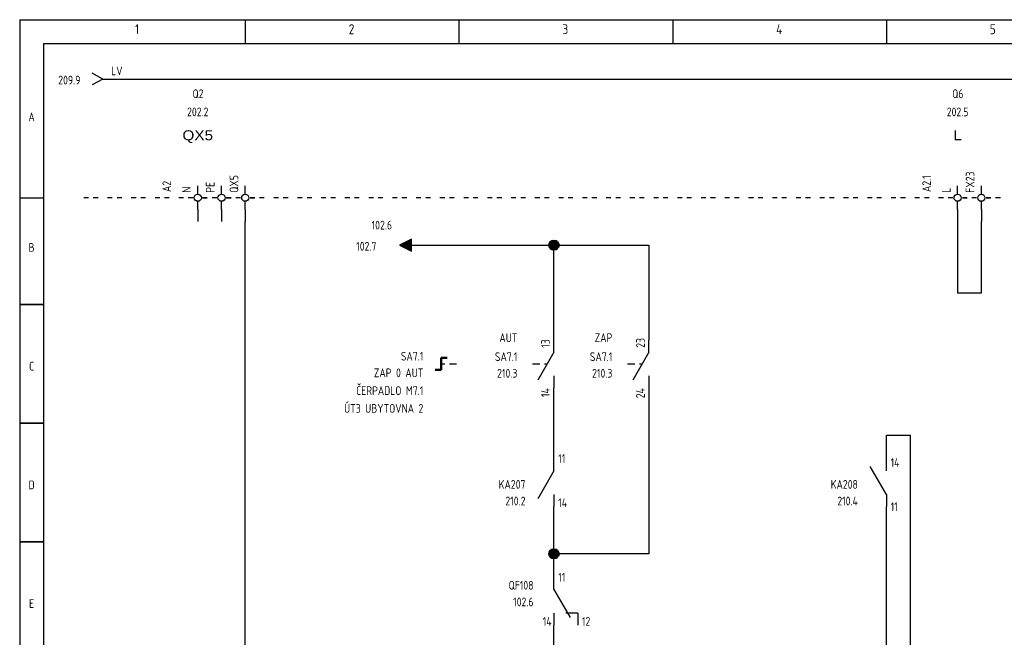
# Model space of a CAD drawing. Header units: millimetres. Extents: x 8 to 412, y 5 to 282.
# Tile 2 of 3: x 8 to 215, y 152 to 282. Entities that reach past the tile are written whole.
import ezdxf
from ezdxf.enums import TextEntityAlignment as Align

# ---------------------------------------------------------------- set-up
doc = ezdxf.new("R2010")
doc.units = ezdxf.units.MM
doc.linetypes.add('Caddy_Solid', pattern=[0])
for name, color, linetype, lineweight in [('Caddy_1', 7, 'Caddy_Solid', 25), ('Caddy_3', 7, 'Caddy_Solid', 100), ('Caddy_436', 7, 'Caddy_Solid', 25)]:
    doc.layers.add(name, color=color, linetype=linetype, lineweight=lineweight)
doc.styles.add('Caddy_Arial', font='arial.ttf', dxfattribs={"width": 1.1})
doc.styles.add('Caddy_Vectorfont1p', font='isocp___.ttf', dxfattribs={"width": 0.9})
pattern_1 = [(28.64789, (0, 0), (-0.047942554, 0.087758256), []), (118.64789, (0, 0), (-0.087758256, -0.047942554), [])]

# ---------------------------------------------------------------- blocks, each defined once
blk = doc.blocks.new('4ADCC00A1052')
at = {"layer": 'Caddy_1', "color": 7, "linetype": 'Caddy_Solid', "lineweight": 25}
for p, q in [((7.5, 282.5), (7.5, 5)), ((7.5, 282.5), (412.5, 282.5)), ((55, 282.5), (55, 277.5)), ((100, 282.5), (100, 277.5)), ((145, 282.5), (145, 277.5)), ((190, 282.5), (190, 277.5)), ((12.5, 277.5), (407.5, 277.5)), ((12.5, 277.5), (12.5, 30)), ((7.5, 245), (12.5, 245)), ((7.5, 222.5), (12.5, 222.5)), ((12.5, 222.5), (7.5, 222.5)), ((11.5, 222.5), (10.5, 222.5)), ((12.5, 197.5), (7.5, 197.5)), ((7.5, 197.5), (12.5, 197.5)), ((12.5, 172.5), (7.5, 172.5)), ((7.5, 172.5), (12.5, 172.5))]:
    blk.add_line(p, q, dxfattribs=at)
at = {"layer": 'Caddy_1', "color": 7, "lineweight": 25, "style": 'Caddy_Vectorfont1p', "width": 0.9}
for s, p in [('1', (31.8, 279.45)), ('2', (76.8, 279.45)), ('3', (121.8, 279.45)), ('4', (166.8, 279.45)), ('5', (211.8, 279.45))]:
    blk.add_text(s, height=2.1, dxfattribs=at).set_placement(p)
for s, p in [('A', (10, 261.11)), ('B', (10, 233.61)), ('C', (10, 208.61)), ('D', (10, 183.61)), ('E', (10, 158.61))]:
    blk.add_text(s, height=1.84, dxfattribs=at).set_placement(p, align=Align.CENTER)
blk = doc.blocks.new('7C9680CC0B0F')
at = {"layer": 'Caddy_1', "color": 7, "linetype": 'Caddy_Solid', "lineweight": 25}
for p, q in [((22, 245), (21, 245)), ((24, 245), (23, 245)), ((27, 245), (26, 245)), ((29, 245), (28, 245)), ((32, 245), (31, 245)), ((34, 245), (33, 245)), ((37, 245), (36, 245)), ((39, 245), (38, 245)), ((42, 245), (41, 245)), ((44, 245), (43, 245)), ((47, 245), (46, 245)), ((49, 245), (48, 245)), ((52, 245), (51, 245)), ((54, 245), (53, 245)), ((57, 245), (56, 245)), ((59, 245), (58, 245)), ((62, 245), (61, 245)), ((64, 245), (63, 245)), ((67, 245), (66, 245)), ((69, 245), (68, 245)), ((72, 245), (71, 245)), ((74, 245), (73, 245)), ((77, 245), (76, 245)), ((79, 245), (78, 245)), ((82, 245), (81, 245)), ((84, 245), (83, 245)), ((87, 245), (86, 245)), ((89, 245), (88, 245)), ((92, 245), (91, 245)), ((94, 245), (93, 245)), ((97, 245), (96, 245)), ((99, 245), (98, 245)), ((102, 245), (101, 245)), ((104, 245), (103, 245)), ((107, 245), (106, 245)), ((109, 245), (108, 245)), ((112, 245), (111, 245)), ((114, 245), (113, 245)), ((117, 245), (116, 245)), ((119, 245), (118, 245)), ((122, 245), (121, 245)), ((124, 245), (123, 245)), ((127, 245), (126, 245)), ((129, 245), (128, 245)), ((132, 245), (131, 245)), ((134, 245), (133, 245)), ((137, 245), (136, 245)), ((139, 245), (138, 245)), ((142, 245), (141, 245)), ((144, 245), (143, 245)), ((147, 245), (146, 245)), ((149, 245), (148, 245)), ((152, 245), (151, 245)), ((154, 245), (153, 245)), ((157, 245), (156, 245)), ((159, 245), (158, 245)), ((162, 245), (161, 245)), ((164, 245), (163, 245)), ((167, 245), (166, 245)), ((169, 245), (168, 245)), ((172, 245), (171, 245)), ((174, 245), (173, 245)), ((177, 245), (176, 245)), ((179, 245), (178, 245)), ((182, 245), (181, 245)), ((184, 245), (183, 245)), ((187, 245), (186, 245)), ((189, 245), (188, 245)), ((192, 245), (191, 245)), ((194, 245), (193, 245)), ((197, 245), (196, 245)), ((199, 245), (198, 245)), ((202, 245), (201, 245)), ((204, 245), (203, 245)), ((207, 245), (206, 245)), ((209, 245), (208, 245)), ((212, 245), (211, 245)), ((214, 245), (213, 245))]:
    blk.add_line(p, q, dxfattribs=at)
blk = doc.blocks.new('BA51B98EA7A9')
at = {"layer": 'Caddy_1', "color": 7, "linetype": 'Caddy_Solid', "lineweight": 25}
for q in [(22.75, 271.25), (22.75, 268.75)]:
    blk.add_line((25, 270), q, dxfattribs=at)
at = {"layer": 'Caddy_1', "color": 7, "lineweight": 25, "style": 'Caddy_Vectorfont1p', "width": 0.9}
blk.add_text('209.9', height=1.838, dxfattribs=at).set_placement((20.28, 268.86), align=Align.RIGHT)
blk.add_attdef('$TAG160010', (26.76, 270.81), '', height=1.84, dxfattribs=at)
blk = doc.blocks.new('05F044D0213C')
at = {"layer": 'Caddy_1', "color": 7, "linetype": 'Caddy_Solid', "lineweight": 50}
for p, q in [((96.25, 211.25), (97.5, 211.25)), ((96.25, 211.25), (96.25, 208.75)), ((95, 208.75), (96.25, 208.75))]:
    blk.add_line(p, q, dxfattribs=at)
at = {"layer": 'Caddy_1', "color": 7, "linetype": 'Caddy_Solid', "lineweight": 25}
for p, q in [((96.25, 210), (97, 210)), ((98, 210), (99.5, 210))]:
    blk.add_line(p, q, dxfattribs=at)
at = {"layer": 'Caddy_1', "color": 7, "lineweight": 25, "style": 'Caddy_Vectorfont1p', "width": 0.9}
for tag, p in [('$TAG160010', (92.5, 210.71)), ('$TAG160030', (92.5, 207.21)), ('$TAG165200', (92.5, 203.46)), ('$TAG165205', (92.5, 199.71))]:
    blk.add_attdef(tag, text='', height=1.84, dxfattribs=at).set_placement(p, align=Align.RIGHT)
blk = doc.blocks.new('B0D5C88E621F')
at = {"layer": 'Caddy_1', "color": 7, "linetype": 'Caddy_Solid', "lineweight": 25}
for p, q in [((120, 212.5), (120, 215)), ((120, 212.5), (116.58, 206.58)), ((115.5, 210), (117.06, 210)), ((118, 210), (118.56, 210)), ((120, 207.5), (120, 205))]:
    blk.add_line(p, q, dxfattribs=at)
at = {"layer": 'Caddy_1', "color": 7, "lineweight": 25, "style": 'Caddy_Vectorfont1p', "width": 0.9}
for s, p in [('AUT', (112.3, 214.61)), ('210.3', (112.3, 207.11))]:
    blk.add_text(s, height=1.838, dxfattribs=at).set_placement(p, align=Align.RIGHT)
blk.add_attdef('$TAG175000_00', (119.14, 213.4), '', height=1.84, rotation=90, dxfattribs=at)
blk.add_attdef('$TAG160010', text='', height=1.84, dxfattribs=at).set_placement((112.3, 210.61), align=Align.RIGHT)
blk.add_attdef('$TAG175000_01', text='', height=1.84, rotation=90, dxfattribs=at).set_placement((119.14, 204.9), align=Align.RIGHT)
blk = doc.blocks.new('E2A57B026833')
at = {"layer": 'Caddy_1', "color": 7, "linetype": 'Caddy_Solid', "lineweight": 25}
for p, q in [((140, 212.5), (140, 215)), ((140, 212.5), (136.58, 206.58)), ((135.5, 210), (137.06, 210)), ((138, 210), (138.56, 210)), ((140, 207.5), (140, 205))]:
    blk.add_line(p, q, dxfattribs=at)
at = {"layer": 'Caddy_1', "color": 7, "lineweight": 25, "style": 'Caddy_Vectorfont1p', "width": 0.9}
for s, p in [('ZAP', (132.3, 214.61)), ('210.3', (132.3, 207.11))]:
    blk.add_text(s, height=1.838, dxfattribs=at).set_placement(p, align=Align.RIGHT)
blk.add_attdef('$TAG175000_00', (139.14, 213.4), '', height=1.84, rotation=90, dxfattribs=at)
blk.add_attdef('$TAG160010', text='', height=1.84, dxfattribs=at).set_placement((132.3, 210.61), align=Align.RIGHT)
blk.add_attdef('$TAG175000_01', text='', height=1.84, rotation=90, dxfattribs=at).set_placement((139.14, 204.9), align=Align.RIGHT)
blk = doc.blocks.new('5E4FAC0535F0')
at = {"layer": 'Caddy_1', "color": 7, "linetype": 'Caddy_Solid', "lineweight": 25}
for p, q in [((45, 245.75), (45, 247.5)), ((50, 245.75), (50, 247.5)), ((55, 245.75), (55, 247.5)), ((44, 245), (43, 245)), ((46, 245), (47, 245)), ((49, 245), (48, 245)), ((51, 245), (52, 245)), ((54, 245), (53, 245)), ((56, 245), (57, 245)), ((45, 242.5), (45, 244.25)), ((50, 242.5), (50, 244.25)), ((55, 242.5), (55, 244.25)), ((45, 242.5), (45, 240)), ((50, 242.5), (50, 240)), ((55, 242.5), (55, 240))]:
    blk.add_line(p, q, dxfattribs=at)
for centre in [(45, 245), (50, 245), (55, 245)]:
    blk.add_circle(centre, 0.75, dxfattribs=at)
at = {"layer": 'Caddy_1', "color": 7, "lineweight": 25}
for s, height, style, width, p in [('Q2', 1.838, 'Caddy_Vectorfont1p', 0.9, (45.05, 265.99)), ('202.2', 1.838, 'Caddy_Vectorfont1p', 0.9, (45, 262.16)), ('QX5', 2.1, 'Caddy_Arial', 1.1, (45, 257.11))]:
    blk.add_text(s, height=height, dxfattribs=dict(at, style=style, width=width)).set_placement(p, align=Align.CENTER)
at = {"layer": 'Caddy_1', "color": 7, "lineweight": 25, "style": 'Caddy_Vectorfont1p', "width": 0.9}
for tag, p in [('$TAG175000_00', (43.54, 246.05)), ('$TAG175000_01', (48.54, 246.05)), ('$TAG175000_02', (53.54, 246.05)), ('$TAG160010', (39.39, 246.2))]:
    blk.add_attdef(tag, p, '', height=1.84, rotation=90, dxfattribs=at)
blk = doc.blocks.new('C5BAE88DE54D')
at = {"layer": 'Caddy_1', "color": 7, "linetype": 'Caddy_Solid', "lineweight": 25}
for p, q in [((120, 162.5), (120, 165)), ((120, 162.5), (123.42, 156.58)), ((120, 157.5), (120, 155)), ((125, 157.5), (122.5, 157.5)), ((125, 157.5), (125, 155))]:
    blk.add_line(p, q, dxfattribs=at)
at = {"layer": 'Caddy_1', "color": 7, "lineweight": 25, "style": 'Caddy_Vectorfont1p', "width": 0.9}
blk.add_text('102.6', height=1.838, dxfattribs=at).set_placement((115.7, 158.96), align=Align.RIGHT)
for tag, p in [('$TAG175000_00', (120.9, 164.15)), ('$TAG175000_02', (125.9, 154.85))]:
    blk.add_attdef(tag, p, '', height=1.84, dxfattribs=at)
for tag, p in [('$TAG160010', (115.7, 162.46)), ('$TAG175000_01', (119.5, 154.85))]:
    blk.add_attdef(tag, text='', height=1.84, dxfattribs=at).set_placement(p, align=Align.RIGHT)
blk = doc.blocks.new('4ED7607D4086')
at = {"layer": 'Caddy_1', "color": 7, "linetype": 'Caddy_Solid', "lineweight": 25}
for p, q in [((120, 187.5), (120, 190)), ((120, 187.5), (116.58, 181.58)), ((120, 182.5), (120, 180))]:
    blk.add_line(p, q, dxfattribs=at)
at = {"layer": 'Caddy_1', "color": 7, "lineweight": 25, "style": 'Caddy_Vectorfont1p', "width": 0.9}
blk.add_text('210.2', height=1.838, dxfattribs=at).set_placement((114, 180.21), align=Align.RIGHT)
for tag, p in [('$TAG175000_01', (120.9, 189.15)), ('$TAG175000_00', (120.9, 179.85))]:
    blk.add_attdef(tag, p, '', height=1.84, dxfattribs=at)
blk.add_attdef('$TAG160010', text='', height=1.84, dxfattribs=at).set_placement((114, 183.71), align=Align.RIGHT)
blk = doc.blocks.new('F7EB32F23162')
at = {"layer": 'Caddy_1', "true_color": 0xff0000}
blk.add_hatch(color=1, dxfattribs=at).paths.add_polyline_path([(87.5, 235), (90, 236.25), (90, 233.75)])
at = {"layer": 'Caddy_1', "color": 1, "linetype": 'Caddy_Solid', "lineweight": 25, "true_color": 0xff0000}
blk.add_lwpolyline([(90, 233.75), (90, 236.25), (87.5, 235)], close=True, dxfattribs=at)
at = {"layer": 'Caddy_436', "color": 7, "lineweight": 25, "style": 'Caddy_Vectorfont1p', "width": 0.9}
blk.add_text('102.7', height=1.838, dxfattribs=at).set_placement((78.36, 233.86))
blk.add_attdef('$TAG160010', (81.61, 238.31), '', height=1.84, dxfattribs=at)
blk.add_attdef('$TAG160015', text='', height=1.84, dxfattribs=at).set_placement((97.79, 230.81), align=Align.RIGHT)
blk = doc.blocks.new('47FA69D0C02D')
at = {"layer": 'Caddy_1', "color": 7, "linetype": 'Caddy_Solid', "lineweight": 25}
for p, q in [((190, 187.5), (190, 190)), ((190, 182.5), (186.58, 188.42)), ((190, 182.5), (190, 180))]:
    blk.add_line(p, q, dxfattribs=at)
at = {"layer": 'Caddy_1', "color": 7, "lineweight": 25, "style": 'Caddy_Vectorfont1p', "width": 0.9}
blk.add_text('210.4', height=1.838, dxfattribs=at).set_placement((184, 180.21), align=Align.RIGHT)
for tag, p in [('$TAG175000_00', (190.9, 188.31)), ('$TAG175000_01', (190.9, 179.01))]:
    blk.add_attdef(tag, p, '', height=1.84, dxfattribs=at)
blk.add_attdef('$TAG160010', text='', height=1.84, dxfattribs=at).set_placement((184, 183.71), align=Align.RIGHT)
blk = doc.blocks.new('77ECC69146EA')
at = {"layer": 'Caddy_1', "color": 7, "linetype": 'Caddy_Solid', "lineweight": 25}
for p, q in [((205, 245.75), (205, 247.5)), ((210, 245.75), (210, 247.5)), ((204, 245), (203, 245)), ((206, 245), (207, 245)), ((209, 245), (208, 245)), ((211, 245), (212, 245)), ((205, 242.5), (205, 244.25)), ((210, 242.5), (210, 244.25)), ((205, 242.5), (205, 240)), ((210, 242.5), (210, 240))]:
    blk.add_line(p, q, dxfattribs=at)
for centre in [(205, 245), (210, 245)]:
    blk.add_circle(centre, 0.75, dxfattribs=at)
at = {"layer": 'Caddy_1', "color": 7, "lineweight": 25}
for s, height, style, width, p in [('Q6', 1.838, 'Caddy_Vectorfont1p', 0.9, (205.05, 265.99)), ('202.5', 1.838, 'Caddy_Vectorfont1p', 0.9, (205, 262.16)), ('L', 2.1, 'Caddy_Arial', 1.1, (205, 257.11))]:
    blk.add_text(s, height=height, dxfattribs=dict(at, style=style, width=width)).set_placement(p, align=Align.CENTER)
at = {"layer": 'Caddy_1', "color": 7, "lineweight": 25, "style": 'Caddy_Vectorfont1p', "width": 0.9}
for tag, p in [('$TAG175000_00', (203.54, 246.05)), ('$TAG175000_01', (208.54, 246.05)), ('$TAG160010', (199.39, 246.2))]:
    blk.add_attdef(tag, p, '', height=1.84, rotation=90, dxfattribs=at)

msp = doc.modelspace()

# ---------------------------------------------------------------- hatches: boundary and pattern name
at = {"layer": 'Caddy_1'}
h = msp.add_hatch(dxfattribs=at)
h.set_pattern_fill('_USER', scale=0.1, angle=28.6479, style=0, double=1, pattern_type=0)
h.set_pattern_definition(pattern_1)
edge = h.paths.add_edge_path(flags=0)
edge.add_arc((120, 235), 1, 0, 360)
h = msp.add_hatch(dxfattribs=at)
h.set_pattern_fill('_USER', scale=0.1, angle=28.6479, style=0, double=1, pattern_type=0)
h.set_pattern_definition(pattern_1)
edge = h.paths.add_edge_path(flags=0)
edge.add_arc((120, 170), 1, 0, 360)

# ---------------------------------------------------------------- linework, layer by layer
at = {"layer": 'Caddy_1', "color": 7, "linetype": 'Caddy_Solid', "lineweight": 25}
for p, q in [((25, 270), (395, 270)), ((55, 135.25), (55, 240)), ((205, 240), (205, 225)), ((210, 225), (210, 240)), ((90, 235), (120, 235)), ((120, 215), (120, 235)), ((120, 235), (140, 235)), ((140, 235), (140, 215)), ((205, 225), (210, 225)), ((120, 190), (120, 205)), ((140, 205), (140, 170)), ((190, 195), (195, 195)), ((190, 190), (190, 195)), ((195, 195), (195, 100)), ((120, 170), (120, 180)), ((190, 100), (190, 180)), ((140, 170), (120, 170)), ((120, 165), (120, 170)), ((120, 100), (120, 155))]:
    msp.add_line(p, q, dxfattribs=at)
at = {"layer": 'Caddy_1', "color": 7, "lineweight": 40}
for centre in [(120, 235), (120, 170)]:
    msp.add_circle(centre, 1, dxfattribs=at)

# ---------------------------------------------------------------- block references
at = {"layer": 'Caddy_1'}
for name in ['4ADCC00A1052', '7C9680CC0B0F']:
    msp.add_blockref(name, (0, 0, 1), dxfattribs=at)
ref = msp.add_blockref('BA51B98EA7A9', (0, 0, 1), dxfattribs=at)
ref.add_attrib('$TAG160010', 'LV', (26.76, 270.81), dxfattribs={"color": 7, "lineweight": 25, "height": 1.838, "style": 'Caddy_Vectorfont1p', "width": 0.9})
ref = msp.add_blockref('5E4FAC0535F0', (0, 0, 1), dxfattribs=at)
ref.add_attrib('$TAG160010', 'A2', (39.39, 246.2), dxfattribs={"color": 7, "lineweight": 25, "height": 1.838, "rotation": 90, "style": 'Caddy_Vectorfont1p', "width": 0.9})
ref.add_attrib('$TAG175000_00', 'N', (43.54, 246.05), dxfattribs={"color": 7, "lineweight": 25, "height": 1.84, "rotation": 90, "style": 'Caddy_Vectorfont1p', "width": 0.9})
ref.add_attrib('$TAG175000_01', 'PE', (48.54, 246.05), dxfattribs={"color": 7, "lineweight": 25, "height": 1.838, "rotation": 90, "style": 'Caddy_Vectorfont1p', "width": 0.9})
ref.add_attrib('$TAG175000_02', 'QX5', (53.54, 246.05), dxfattribs={"color": 7, "lineweight": 25, "height": 1.838, "rotation": 90, "style": 'Caddy_Vectorfont1p', "width": 0.9})
ref = msp.add_blockref('77ECC69146EA', (0, 0, 1), dxfattribs=at)
ref.add_attrib('$TAG160010', 'A2.1', (199.39, 246.2), dxfattribs={"color": 7, "lineweight": 25, "height": 1.838, "rotation": 90, "style": 'Caddy_Vectorfont1p', "width": 0.9})
ref.add_attrib('$TAG175000_00', 'L', (203.54, 246.05), dxfattribs={"color": 7, "lineweight": 25, "height": 1.84, "rotation": 90, "style": 'Caddy_Vectorfont1p', "width": 0.9})
ref.add_attrib('$TAG175000_01', 'FX23', (208.54, 246.05), dxfattribs={"color": 7, "lineweight": 25, "height": 1.838, "rotation": 90, "style": 'Caddy_Vectorfont1p', "width": 0.9})
ref = msp.add_blockref('F7EB32F23162', (0, 0, 1), dxfattribs=at)
ref.add_attrib('$TAG160010', '102.6', (81.61, 238.31), dxfattribs={"layer": 'Caddy_436', "color": 7, "lineweight": 25, "height": 1.838, "style": 'Caddy_Vectorfont1p', "width": 0.9})
ref = msp.add_blockref('B0D5C88E621F', (0, 0, 1), dxfattribs=at)
ref.add_attrib('$TAG175000_00', '13', (119.14, 213.4), dxfattribs={"color": 7, "lineweight": 25, "height": 1.838, "rotation": 90, "style": 'Caddy_Vectorfont1p', "width": 0.9})
ref.add_attrib('$TAG175000_01', '14', dxfattribs={"color": 7, "lineweight": 25, "height": 1.838, "rotation": 90, "style": 'Caddy_Vectorfont1p', "width": 0.9}).set_placement((119.14, 204.9), align=Align.RIGHT)
ref.add_attrib('$TAG160010', 'SA7.1', dxfattribs={"color": 7, "lineweight": 25, "height": 1.838, "style": 'Caddy_Vectorfont1p', "width": 0.9}).set_placement((112.3, 210.61), align=Align.RIGHT)
ref = msp.add_blockref('E2A57B026833', (0, 0, 1), dxfattribs=at)
ref.add_attrib('$TAG175000_00', '23', (139.14, 213.4), dxfattribs={"color": 7, "lineweight": 25, "height": 1.838, "rotation": 90, "style": 'Caddy_Vectorfont1p', "width": 0.9})
ref.add_attrib('$TAG175000_01', '24', dxfattribs={"color": 7, "lineweight": 25, "height": 1.838, "rotation": 90, "style": 'Caddy_Vectorfont1p', "width": 0.9}).set_placement((139.14, 204.9), align=Align.RIGHT)
ref.add_attrib('$TAG160010', 'SA7.1', dxfattribs={"color": 7, "lineweight": 25, "height": 1.838, "style": 'Caddy_Vectorfont1p', "width": 0.9}).set_placement((132.3, 210.61), align=Align.RIGHT)
ref = msp.add_blockref('05F044D0213C', (0, 0, 1), dxfattribs=at)
ref.add_attrib('$TAG160010', 'SA7.1', dxfattribs={"color": 7, "lineweight": 25, "height": 1.838, "style": 'Caddy_Vectorfont1p', "width": 0.9}).set_placement((92.5, 210.71), align=Align.RIGHT)
ref.add_attrib('$TAG160030', 'ZAP 0 AUT', dxfattribs={"color": 7, "lineweight": 25, "height": 1.838, "style": 'Caddy_Vectorfont1p', "width": 0.9}).set_placement((92.5, 207.21), align=Align.RIGHT)
ref.add_attrib('$TAG165200', 'ČERPADLO M7.1', dxfattribs={"color": 7, "lineweight": 25, "height": 1.8375, "style": 'Caddy_Vectorfont1p', "width": 0.9}).set_placement((92.5, 203.46), align=Align.RIGHT)
ref.add_attrib('$TAG165205', 'ÚT3 UBYTOVNA 2', dxfattribs={"color": 7, "lineweight": 25, "height": 1.8375, "style": 'Caddy_Vectorfont1p', "width": 0.9}).set_placement((92.5, 199.71), align=Align.RIGHT)
ref = msp.add_blockref('47FA69D0C02D', (0, 0, 1), dxfattribs=at)
ref.add_attrib('$TAG160010', 'KA208', dxfattribs={"color": 7, "lineweight": 25, "height": 1.838, "style": 'Caddy_Vectorfont1p', "width": 0.9}).set_placement((184, 183.71), align=Align.RIGHT)
ref.add_attrib('$TAG175000_00', '14', (190.9, 188.31), dxfattribs={"color": 7, "lineweight": 25, "height": 1.838, "style": 'Caddy_Vectorfont1p', "width": 0.9})
ref.add_attrib('$TAG175000_01', '11', (190.9, 179.01), dxfattribs={"color": 7, "lineweight": 25, "height": 1.838, "style": 'Caddy_Vectorfont1p', "width": 0.9})
at = {"layer": 'Caddy_3'}
ref = msp.add_blockref('4ED7607D4086', (0, 0, 1), dxfattribs=at)
ref.add_attrib('$TAG160010', 'KA207', dxfattribs={"layer": 'Caddy_1', "color": 7, "lineweight": 25, "height": 1.838, "style": 'Caddy_Vectorfont1p', "width": 0.9}).set_placement((114, 183.71), align=Align.RIGHT)
ref.add_attrib('$TAG175000_00', '14', (120.9, 179.85), dxfattribs={"layer": 'Caddy_1', "color": 7, "lineweight": 25, "height": 1.838, "style": 'Caddy_Vectorfont1p', "width": 0.9})
ref.add_attrib('$TAG175000_01', '11', (120.9, 189.15), dxfattribs={"layer": 'Caddy_1', "color": 7, "lineweight": 25, "height": 1.838, "style": 'Caddy_Vectorfont1p', "width": 0.9})
ref = msp.add_blockref('C5BAE88DE54D', (0, 0, 1), dxfattribs=at)
ref.add_attrib('$TAG160010', 'QF108', dxfattribs={"layer": 'Caddy_1', "color": 7, "lineweight": 25, "height": 1.838, "style": 'Caddy_Vectorfont1p', "width": 0.9}).set_placement((115.7, 162.46), align=Align.RIGHT)
ref.add_attrib('$TAG175000_00', '11', (120.9, 164.15), dxfattribs={"layer": 'Caddy_1', "color": 7, "lineweight": 25, "height": 1.838, "style": 'Caddy_Vectorfont1p', "width": 0.9})
ref.add_attrib('$TAG175000_01', '14', dxfattribs={"layer": 'Caddy_1', "color": 7, "lineweight": 25, "height": 1.838, "style": 'Caddy_Vectorfont1p', "width": 0.9}).set_placement((119.5, 154.85), align=Align.RIGHT)
ref.add_attrib('$TAG175000_02', '12', (125.9, 154.85), dxfattribs={"layer": 'Caddy_1', "color": 7, "lineweight": 25, "height": 1.838, "style": 'Caddy_Vectorfont1p', "width": 0.9})

doc.saveas('drawing.dxf')
